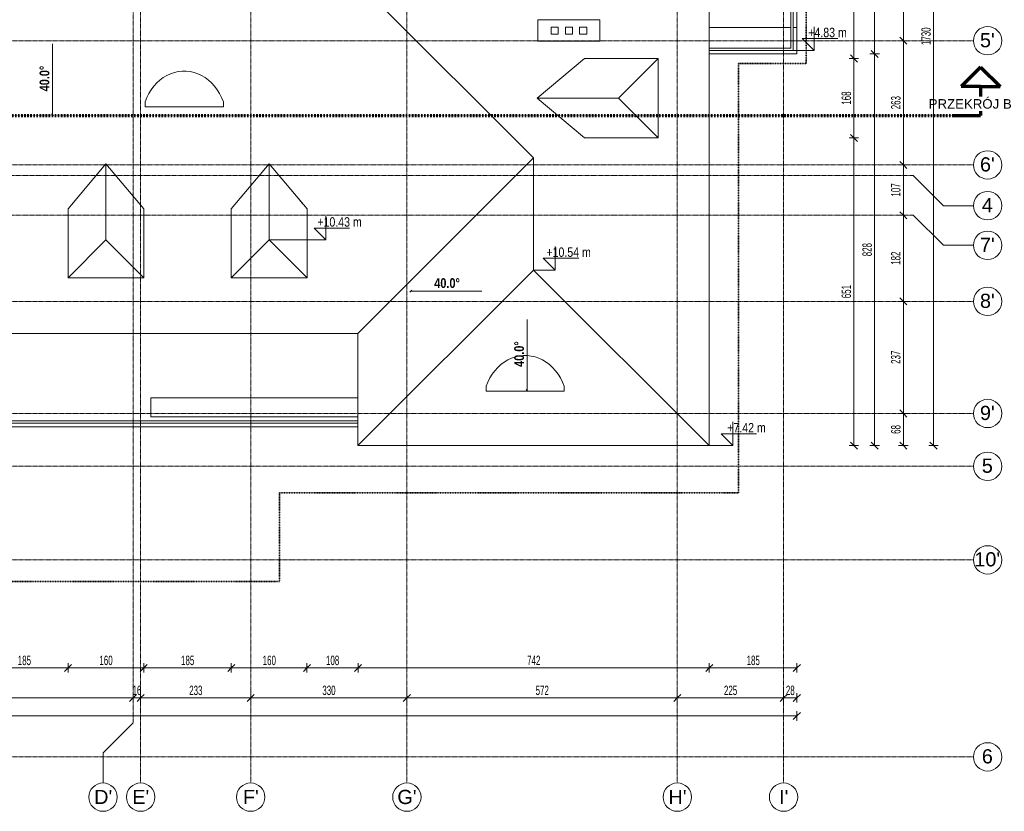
# Model space of a CAD drawing. Header units: millimetres. Extents: x 5238 to 79025, y -25411 to 16655.
# Tile 5 of 8: x 58219 to 79025, y -21975 to -5239. Entities that reach past the tile are written whole.
import ezdxf

# ---------------------------------------------------------------- set-up
doc = ezdxf.new("R2010")
doc.units = ezdxf.units.MM
for name, pattern in [('__FK_przerywana', [3.2004, 1.6002, -1.6002]), ('Kreska', [6.35, 3.175, -3.175]), ('Linia siatki', [22.225, 12.7, -3.175, 3.175, -3.175])]:
    doc.linetypes.add(name, pattern=pattern)
for name, color, linetype, lineweight in [('A-ANNO-DIMS', 7, 'Continuous', 5), ('A-ANNO-DIMS-100', 7, 'Continuous', 5), ('A-DETL-MBND', 7, 'Continuous', 5), ('G-ANNO-DIMS', 7, 'Continuous', 5), ('G-ANNO-SYMB', 7, 'Continuous', 5), ('S-GRID', 7, 'Continuous', 5), ('S-GRID-IDEN', 7, 'Continuous', 5)]:
    doc.layers.add(name, color=color, linetype=linetype, lineweight=lineweight)
for name, color, linetype, lineweight, true_color in [('A-DETL', 7, 'Continuous', 5, 0x00a600), ('A-ROOF', 7, 'Continuous', 18, 0x7f7f7f), ('A-WALL', 7, 'Continuous', 18, 0x7f7f7f)]:
    doc.layers.add(name, color=color, linetype=linetype, lineweight=lineweight, true_color=true_color)
doc.styles.add('Arial_1', font='arial.ttf', dxfattribs={"height": 200})
doc.styles.add('Arial_2', font='arial.ttf', dxfattribs={"height": 300})
doc.styles.add('Arial_3', font='arial.ttf', dxfattribs={"width": 0.8, "height": 200})
doc.styles.add('Arial_5', font='arial.ttf', dxfattribs={"width": 0.6, "height": 200})
doc.styles.add('Arial_B', font='arialbd.ttf', dxfattribs={"width": 0.8, "height": 206.349206})
doc.dimstyles.new('standard_wielkość_otworów', dxfattribs={"dimscale": 304.8, "dimtxt": 204.05188, "dimasz": 0.492126, "dimexe": 0.328084, "dimexo": 0.0625, "dimgap": 0, "dimtad": 1, "dimdec": 0, "dimlfac": 0.1, "dimzin": 0, "dimdsep": 46, "dimtxsty": 'Arial_5', "dimblk1": 'OBLIQUE', "dimblk2": 'OBLIQUE', "dimsah": 1, "dimcen": 0.09, "dimazin": 0, "dimtfac": 1, "dimtdec": 4, "dimtix": 1, "dimtmove": 0, "dimatfit": 3, "dimfxl": 0.328084, "dimfxlon": 1, "dimtvp": 1, "dimtolj": 1, "dimtzin": 0, "dimarcsym": 2})

# ---------------------------------------------------------------- blocks, each defined once
blk = doc.blocks.new('Typ poręczy górnej - Górna poręcz_wewnętrzny_-1533136-RZUT DACHU')
at = {"layer": 'A-DETL-MBND'}
for p, q in [((-4293, 2581), (-2518, 2581)), ((-2568, 2531), (-4293, 2531)), ((-2568, -5839), (-2568, 2531)), ((-2518, 2581), (-2518, -5889)), ((-4293, -5839), (-2568, -5839)), ((-2518, -5889), (-4293, -5889))]:
    blk.add_line(p, q, dxfattribs=at)
blk = doc.blocks.new('Typ poręczy górnej - Górna poręcz_wewnętrzny_-1533184-RZUT DACHU')
at = {"layer": 'A-DETL-MBND'}
for p, q in [((-29043, -13719), (-11716, -13719)), ((-11716, -13769), (-29043, -13769))]:
    blk.add_line(p, q, dxfattribs=at)
blk = doc.blocks.new('Przekrój - znacznik przekroju strzałka-348499-RZUT DACHU')
at = {"layer": 'G-ANNO-SYMB', "lineweight": 70}
for p, q in [((-6, 10.22), (-10.11, 6.11)), ((-6, 10.22), (-1.89, 6.11)), ((-6, 6.11), (-10.11, 6.11)), ((-6, 6.11), (-6, 0)), ((-6, 6.11), (-1.89, 6.11)), ((0, 0), (-6, 0))]:
    blk.add_line(p, q, dxfattribs=at)
blk = doc.blocks.new('Siatka - SOsi_Sybol osi-348494-RZUT DACHU')
at = {"layer": 'S-GRID-IDEN', "color": 142, "true_color": 0x0080c0}
blk.add_circle((0, 0), 3, dxfattribs=at)
blk = doc.blocks.new('Rzędne punktów - Znacznik rzędnej-348474-RZUT DACHU')
at = {"layer": 'G-ANNO-DIMS'}
for p, q in [((0, 0), (0, 5)), ((-2.5, 2.5), (0, 0)), ((-2.5, 2.5), (5, 2.5))]:
    blk.add_line(p, q, dxfattribs=at)
blk = doc.blocks.new('DIMBLOCK34-RZUT DACHU')
at = {"layer": 'A-ANNO-DIMS-100', "color": 250, "true_color": 0x303030, "transparency": 16777216}
for p, q in [((52675, -19578), (52675, -19478)), ((52675, -19578), (52750, -19503)), ((60615, -19578), (60615, -19478)), ((60615, -19578), (60690, -19503)), ((52675, -19578), (52600, -19653)), ((52675, -19578), (60615, -19578)), ((52675, -19578), (52675, -19678)), ((60615, -19578), (60540, -19653)), ((60615, -19578), (60615, -19678))]:
    blk.add_line(p, q, dxfattribs=at)
at = {"layer": 'A-ANNO-DIMS-100', "color": 0, "transparency": 16777216, "insert": (56509, -19318), "char_height": 200, "width": 327.74, "attachment_point": 1, "line_spacing_factor": 0.941778, "style": 'Arial_5'}
blk.add_mtext('794', dxfattribs=at)
blk = doc.blocks.new('_Oblique')
at = {"color": 0, "linetype": 'ByBlock', "lineweight": -2}
blk.add_line((-0.5, -0.5), (0.5, 0.5), dxfattribs=at)
blk = doc.blocks.new('DIMBLOCK35-RZUT DACHU')
at = {"layer": 'A-ANNO-DIMS-100', "color": 250, "true_color": 0x303030, "transparency": 16777216}
for p, q in [((60615, -19578), (60615, -19478)), ((60615, -19578), (60690, -19503)), ((60775, -19578), (60775, -19478)), ((60775, -19578), (60850, -19503)), ((60615, -19578), (60540, -19653)), ((60615, -19578), (60775, -19578)), ((60615, -19578), (60615, -19678)), ((60775, -19578), (60700, -19653)), ((60775, -19578), (60775, -19678))]:
    blk.add_line(p, q, dxfattribs=at)
at = {"layer": 'A-ANNO-DIMS-100', "color": 0, "transparency": 16777216, "insert": (60604, -19318), "char_height": 200, "width": 218.49, "attachment_point": 1, "line_spacing_factor": 0.941778, "style": 'Arial_5'}
blk.add_mtext('16', dxfattribs=at)
blk = doc.blocks.new('DIMBLOCK36-RZUT DACHU')
at = {"layer": 'A-ANNO-DIMS-100', "color": 250, "true_color": 0x303030, "transparency": 16777216}
for p, q in [((60775, -19578), (60775, -19478)), ((60775, -19578), (60850, -19503)), ((63100, -19578), (63100, -19478)), ((63100, -19578), (63175, -19503)), ((60775, -19578), (60700, -19653)), ((60775, -19578), (63100, -19578)), ((60775, -19578), (60775, -19678)), ((63100, -19578), (63025, -19653)), ((63100, -19578), (63100, -19678))]:
    blk.add_line(p, q, dxfattribs=at)
at = {"layer": 'A-ANNO-DIMS-100', "color": 0, "transparency": 16777216, "insert": (61801, -19318), "char_height": 200, "width": 327.74, "attachment_point": 1, "line_spacing_factor": 0.941778, "style": 'Arial_5'}
blk.add_mtext('233', dxfattribs=at)
blk = doc.blocks.new('DIMBLOCK37-RZUT DACHU')
at = {"layer": 'A-ANNO-DIMS-100', "color": 250, "true_color": 0x303030, "transparency": 16777216}
for p, q in [((63100, -19578), (63100, -19478)), ((63100, -19578), (63175, -19503)), ((66400, -19578), (66400, -19478)), ((66400, -19578), (66475, -19503)), ((63100, -19578), (63025, -19653)), ((63100, -19578), (66400, -19578)), ((63100, -19578), (63100, -19678)), ((66400, -19578), (66325, -19653)), ((66400, -19578), (66400, -19678))]:
    blk.add_line(p, q, dxfattribs=at)
at = {"layer": 'A-ANNO-DIMS-100', "color": 0, "transparency": 16777216, "insert": (64614, -19318), "char_height": 200, "width": 327.74, "attachment_point": 1, "line_spacing_factor": 0.941778, "style": 'Arial_5'}
blk.add_mtext('330', dxfattribs=at)
blk = doc.blocks.new('DIMBLOCK38-RZUT DACHU')
at = {"layer": 'A-ANNO-DIMS-100', "color": 250, "true_color": 0x303030, "transparency": 16777216}
for p, q in [((66400, -19578), (66400, -19478)), ((66400, -19578), (66475, -19503)), ((72115, -19578), (72115, -19478)), ((72115, -19578), (72190, -19503)), ((66400, -19578), (66325, -19653)), ((66400, -19578), (72115, -19578)), ((66400, -19578), (66400, -19678)), ((72115, -19578), (72040, -19653)), ((72115, -19578), (72115, -19678))]:
    blk.add_line(p, q, dxfattribs=at)
at = {"layer": 'A-ANNO-DIMS-100', "color": 0, "transparency": 16777216, "insert": (69121, -19318), "char_height": 200, "width": 327.74, "attachment_point": 1, "line_spacing_factor": 0.941778, "style": 'Arial_5'}
blk.add_mtext('572', dxfattribs=at)
blk = doc.blocks.new('DIMBLOCK39-RZUT DACHU')
at = {"layer": 'A-ANNO-DIMS-100', "color": 250, "true_color": 0x303030, "transparency": 16777216}
for p, q in [((72115, -19578), (72115, -19478)), ((72115, -19578), (72190, -19503)), ((74360, -19578), (74360, -19478)), ((74360, -19578), (74435, -19503)), ((72115, -19578), (72040, -19653)), ((72115, -19578), (74360, -19578)), ((72115, -19578), (72115, -19678)), ((74360, -19578), (74285, -19653)), ((74360, -19578), (74360, -19678))]:
    blk.add_line(p, q, dxfattribs=at)
at = {"layer": 'A-ANNO-DIMS-100', "color": 0, "transparency": 16777216, "insert": (73101, -19318), "char_height": 200, "width": 327.74, "attachment_point": 1, "line_spacing_factor": 0.941778, "style": 'Arial_5'}
blk.add_mtext('225', dxfattribs=at)
blk = doc.blocks.new('DIMBLOCK40-RZUT DACHU')
at = {"layer": 'A-ANNO-DIMS-100', "color": 250, "true_color": 0x303030, "transparency": 16777216}
for p, q in [((74360, -19578), (74360, -19478)), ((74360, -19578), (74435, -19503)), ((74640, -19578), (74640, -19478)), ((74640, -19578), (74715, -19503)), ((74360, -19578), (74285, -19653)), ((74360, -19578), (74640, -19578)), ((74360, -19578), (74360, -19678)), ((74640, -19578), (74565, -19653)), ((74640, -19578), (74640, -19678))]:
    blk.add_line(p, q, dxfattribs=at)
at = {"layer": 'A-ANNO-DIMS-100', "color": 0, "transparency": 16777216, "insert": (74409, -19318), "char_height": 200, "width": 218.49, "attachment_point": 1, "line_spacing_factor": 0.941778, "style": 'Arial_5'}
blk.add_mtext('28', dxfattribs=at)
blk = doc.blocks.new('DIMBLOCK41-RZUT DACHU')
at = {"layer": 'A-ANNO-DIMS-100', "color": 250, "true_color": 0x303030, "transparency": 16777216}
for p, q in [((40590, -19959), (40515, -20034)), ((40590, -19959), (40590, -19859)), ((40590, -19959), (40665, -19884)), ((40590, -19959), (74640, -19959)), ((40590, -19959), (40590, -20059)), ((74640, -19959), (74565, -20034)), ((74640, -19959), (74640, -19859)), ((74640, -19959), (74715, -19884)), ((74640, -19959), (74640, -20059))]:
    blk.add_line(p, q, dxfattribs=at)
at = {"layer": 'A-ANNO-DIMS-100', "color": 0, "transparency": 16777216, "insert": (57433, -19699), "char_height": 200, "width": 436.98, "attachment_point": 1, "line_spacing_factor": 0.941778, "style": 'Arial_5'}
blk.add_mtext('3405', dxfattribs=at)
blk = doc.blocks.new('DIMBLOCK42-RZUT DACHU')
at = {"layer": 'A-ANNO-DIMS-100', "color": 250, "true_color": 0x303030, "transparency": 16777216}
for p, q in [((76285, -5964), (76185, -5964)), ((76285, -5964), (76210, -5889)), ((76285, -14244), (76285, -5964)), ((76285, -5964), (76360, -6039)), ((76285, -5964), (76385, -5964)), ((76285, -14244), (76185, -14244)), ((76285, -14244), (76210, -14169)), ((76285, -14244), (76360, -14319)), ((76285, -14244), (76385, -14244))]:
    blk.add_line(p, q, dxfattribs=at)
at = {"layer": 'A-ANNO-DIMS-100', "color": 0, "transparency": 16777216, "insert": (76025, -10241), "char_height": 200, "width": 327.74, "attachment_point": 1, "rotation": 90, "line_spacing_factor": 0.941778, "style": 'Arial_5'}
blk.add_mtext('828', dxfattribs=at)
blk = doc.blocks.new('DIMBLOCK43-RZUT DACHU')
at = {"layer": 'A-ANNO-DIMS-100', "color": 250, "true_color": 0x303030, "transparency": 16777216}
for p, q in [((76285, 2656), (76210, 2731)), ((76285, 2656), (76185, 2656)), ((76285, -5964), (76285, 2656)), ((76285, 2656), (76360, 2581)), ((76285, 2656), (76385, 2656)), ((76285, -5964), (76185, -5964)), ((76285, -5964), (76210, -5889)), ((76285, -5964), (76360, -6039)), ((76285, -5964), (76385, -5964))]:
    blk.add_line(p, q, dxfattribs=at)
at = {"layer": 'A-ANNO-DIMS-100', "color": 0, "transparency": 16777216, "insert": (76025, -1791), "char_height": 200, "width": 327.74, "attachment_point": 1, "rotation": 90, "line_spacing_factor": 0.941778, "style": 'Arial_5'}
blk.add_mtext('862', dxfattribs=at)
blk = doc.blocks.new('DIMBLOCK47-RZUT DACHU')
at = {"layer": 'A-ANNO-DIMS-100', "color": 250, "true_color": 0x303030, "transparency": 16777216}
for p, q in [((77529, 3056), (77454, 3131)), ((77529, 3056), (77429, 3056)), ((77529, 3056), (77529, -14244)), ((77529, 3056), (77604, 2981)), ((77529, 3056), (77629, 3056)), ((77529, -14244), (77429, -14244)), ((77529, -14244), (77454, -14169)), ((77529, -14244), (77604, -14319)), ((77529, -14244), (77629, -14244))]:
    blk.add_line(p, q, dxfattribs=at)
at = {"layer": 'A-ANNO-DIMS-100', "color": 0, "transparency": 16777216, "insert": (77270, -5776), "char_height": 200, "width": 436.98, "attachment_point": 1, "rotation": 90, "line_spacing_factor": 0.941778, "style": 'Arial_5'}
blk.add_mtext('1730', dxfattribs=at)
blk = doc.blocks.new('DIMBLOCK48-RZUT DACHU')
at = {"layer": 'A-ANNO-DIMS-100', "color": 250, "true_color": 0x303030, "transparency": 16777216}
for p, q in [((76891, -13564), (76816, -13489)), ((76891, -13564), (76791, -13564)), ((76891, -14244), (76891, -13564)), ((76891, -13564), (76966, -13639)), ((76891, -13564), (76991, -13564)), ((76891, -14244), (76791, -14244)), ((76891, -14244), (76816, -14169)), ((76891, -14244), (76966, -14319)), ((76891, -14244), (76991, -14244))]:
    blk.add_line(p, q, dxfattribs=at)
at = {"layer": 'A-ANNO-DIMS-100', "color": 0, "transparency": 16777216, "insert": (76631, -13995), "char_height": 200, "width": 218.49, "attachment_point": 1, "rotation": 90, "line_spacing_factor": 0.941778, "style": 'Arial_5'}
blk.add_mtext('68', dxfattribs=at)
blk = doc.blocks.new('DIMBLOCK49-RZUT DACHU')
at = {"layer": 'A-ANNO-DIMS-100', "color": 250, "true_color": 0x303030, "transparency": 16777216}
for p, q in [((76891, -11194), (76791, -11194)), ((76891, -11194), (76816, -11119)), ((76891, -13564), (76891, -11194)), ((76891, -11194), (76966, -11269)), ((76891, -11194), (76991, -11194)), ((76891, -13564), (76816, -13489)), ((76891, -13564), (76791, -13564)), ((76891, -13564), (76966, -13639)), ((76891, -13564), (76991, -13564))]:
    blk.add_line(p, q, dxfattribs=at)
at = {"layer": 'A-ANNO-DIMS-100', "color": 0, "transparency": 16777216, "insert": (76631, -12516), "char_height": 200, "width": 327.74, "attachment_point": 1, "rotation": 90, "line_spacing_factor": 0.941778, "style": 'Arial_5'}
blk.add_mtext('237', dxfattribs=at)
blk = doc.blocks.new('DIMBLOCK50-RZUT DACHU')
at = {"layer": 'A-ANNO-DIMS-100', "color": 250, "true_color": 0x303030, "transparency": 16777216}
for p, q in [((76891, -9374), (76816, -9299)), ((76891, -9374), (76791, -9374)), ((76891, -11194), (76891, -9374)), ((76891, -9374), (76966, -9449)), ((76891, -9374), (76991, -9374)), ((76891, -11194), (76791, -11194)), ((76891, -11194), (76816, -11119)), ((76891, -11194), (76966, -11269)), ((76891, -11194), (76991, -11194))]:
    blk.add_line(p, q, dxfattribs=at)
at = {"layer": 'A-ANNO-DIMS-100', "color": 0, "transparency": 16777216, "insert": (76631, -10421), "char_height": 200, "width": 327.74, "attachment_point": 1, "rotation": 90, "line_spacing_factor": 0.941778, "style": 'Arial_5'}
blk.add_mtext('182', dxfattribs=at)
blk = doc.blocks.new('DIMBLOCK51-RZUT DACHU')
at = {"layer": 'A-ANNO-DIMS-100', "color": 250, "true_color": 0x303030, "transparency": 16777216}
for p, q in [((76891, -8309), (76791, -8309)), ((76891, -8309), (76816, -8234)), ((76891, -9374), (76891, -8309)), ((76891, -8309), (76966, -8384)), ((76891, -8309), (76991, -8309)), ((76891, -9374), (76816, -9299)), ((76891, -9374), (76791, -9374)), ((76891, -9374), (76966, -9449)), ((76891, -9374), (76991, -9374))]:
    blk.add_line(p, q, dxfattribs=at)
at = {"layer": 'A-ANNO-DIMS-100', "color": 0, "transparency": 16777216, "insert": (76631, -8978), "char_height": 200, "width": 327.74, "attachment_point": 1, "rotation": 90, "line_spacing_factor": 0.941778, "style": 'Arial_5'}
blk.add_mtext('107', dxfattribs=at)
blk = doc.blocks.new('DIMBLOCK52-RZUT DACHU')
at = {"layer": 'A-ANNO-DIMS-100', "color": 250, "true_color": 0x303030, "transparency": 16777216}
for p, q in [((76891, -5684), (76816, -5609)), ((76891, -5684), (76791, -5684)), ((76891, -8309), (76891, -5684)), ((76891, -5684), (76966, -5759)), ((76891, -5684), (76991, -5684)), ((76891, -8309), (76791, -8309)), ((76891, -8309), (76816, -8234)), ((76891, -8309), (76966, -8384)), ((76891, -8309), (76991, -8309))]:
    blk.add_line(p, q, dxfattribs=at)
at = {"layer": 'A-ANNO-DIMS-100', "color": 0, "transparency": 16777216, "insert": (76631, -7133), "char_height": 200, "width": 327.74, "attachment_point": 1, "rotation": 90, "line_spacing_factor": 0.941778, "style": 'Arial_5'}
blk.add_mtext('263', dxfattribs=at)
blk = doc.blocks.new('DIMBLOCK53-RZUT DACHU')
at = {"layer": 'A-ANNO-DIMS-100', "color": 250, "true_color": 0x303030, "transparency": 16777216}
for p, q in [((76891, -3569), (76816, -3494)), ((76891, -3569), (76791, -3569)), ((76891, -5684), (76891, -3569)), ((76891, -3569), (76966, -3644)), ((76891, -3569), (76991, -3569)), ((76891, -5684), (76816, -5609)), ((76891, -5684), (76791, -5684)), ((76891, -5684), (76966, -5759)), ((76891, -5684), (76991, -5684))]:
    blk.add_line(p, q, dxfattribs=at)
at = {"layer": 'A-ANNO-DIMS-100', "color": 0, "transparency": 16777216, "insert": (76631, -4763), "char_height": 200, "width": 327.74, "attachment_point": 1, "rotation": 90, "line_spacing_factor": 0.941778, "style": 'Arial_5'}
blk.add_mtext('212', dxfattribs=at)
blk = doc.blocks.new('DIMBLOCK102-RZUT DACHU')
at = {"layer": 'A-ANNO-DIMS-100', "color": 250, "true_color": 0x303030, "transparency": 16777216}
for p, q in [((75846, -3834), (75746, -3834)), ((75846, -3834), (75771, -3759)), ((75846, -3834), (75846, -6059)), ((75846, -3834), (75921, -3909)), ((75846, -3834), (75946, -3834)), ((75846, -6059), (75771, -5984)), ((75846, -6059), (75746, -6059)), ((75846, -6059), (75921, -6134)), ((75846, -6059), (75946, -6059))]:
    blk.add_line(p, q, dxfattribs=at)
at = {"layer": 'A-ANNO-DIMS-100', "color": 0, "transparency": 16777216, "insert": (75586, -5083), "char_height": 200, "width": 327.74, "attachment_point": 1, "rotation": 90, "line_spacing_factor": 0.941778, "style": 'Arial_5'}
blk.add_mtext('223', dxfattribs=at)
blk = doc.blocks.new('DIMBLOCK103-RZUT DACHU')
at = {"layer": 'A-ANNO-DIMS-100', "color": 250, "true_color": 0x303030, "transparency": 16777216}
for p, q in [((75846, -6059), (75771, -5984)), ((75846, -6059), (75746, -6059)), ((75846, -6059), (75846, -7739)), ((75846, -6059), (75921, -6134)), ((75846, -6059), (75946, -6059)), ((75846, -7739), (75771, -7664)), ((75846, -7739), (75746, -7739)), ((75846, -7739), (75921, -7814)), ((75846, -7739), (75946, -7739))]:
    blk.add_line(p, q, dxfattribs=at)
at = {"layer": 'A-ANNO-DIMS-100', "color": 0, "transparency": 16777216, "insert": (75586, -7036), "char_height": 200, "width": 327.74, "attachment_point": 1, "rotation": 90, "line_spacing_factor": 0.941778, "style": 'Arial_5'}
blk.add_mtext('168', dxfattribs=at)
blk = doc.blocks.new('DIMBLOCK104-RZUT DACHU')
at = {"layer": 'A-ANNO-DIMS-100', "color": 250, "true_color": 0x303030, "transparency": 16777216}
for p, q in [((75846, -7739), (75771, -7664)), ((75846, -7739), (75746, -7739)), ((75846, -7739), (75846, -14244)), ((75846, -7739), (75921, -7814)), ((75846, -7739), (75946, -7739)), ((75846, -14244), (75746, -14244)), ((75846, -14244), (75771, -14169)), ((75846, -14244), (75921, -14319)), ((75846, -14244), (75946, -14244))]:
    blk.add_line(p, q, dxfattribs=at)
at = {"layer": 'A-ANNO-DIMS-100', "color": 0, "transparency": 16777216, "insert": (75586, -11128), "char_height": 200, "width": 327.74, "attachment_point": 1, "rotation": 90, "line_spacing_factor": 0.941778, "style": 'Arial_5'}
blk.add_mtext('651', dxfattribs=at)
blk = doc.blocks.new('DIMBLOCK112-RZUT DACHU')
at = {"layer": 'A-ANNO-DIMS-100', "color": 250, "true_color": 0x303030, "transparency": 16777216}
for p, q in [((57390, -18944), (57390, -18844)), ((57390, -18944), (57465, -18869)), ((59240, -18944), (59240, -18844)), ((59240, -18944), (59315, -18869)), ((57390, -18944), (57315, -19019)), ((57390, -18944), (59240, -18944)), ((57390, -18944), (57390, -19044)), ((59240, -18944), (59165, -19019)), ((59240, -18944), (59240, -19044))]:
    blk.add_line(p, q, dxfattribs=at)
at = {"layer": 'A-ANNO-DIMS-100', "color": 0, "transparency": 16777216, "insert": (58179, -18684), "char_height": 200, "width": 327.74, "attachment_point": 1, "line_spacing_factor": 0.941778, "style": 'Arial_5'}
blk.add_mtext('185', dxfattribs=at)
blk = doc.blocks.new('DIMBLOCK113-RZUT DACHU')
at = {"layer": 'A-ANNO-DIMS-100', "color": 250, "true_color": 0x303030, "transparency": 16777216}
for p, q in [((59240, -18944), (59240, -18844)), ((59240, -18944), (59315, -18869)), ((60840, -18944), (60840, -18844)), ((60840, -18944), (60915, -18869)), ((59240, -18944), (59165, -19019)), ((59240, -18944), (60840, -18944)), ((59240, -18944), (59240, -19044)), ((60840, -18944), (60765, -19019)), ((60840, -18944), (60840, -19044))]:
    blk.add_line(p, q, dxfattribs=at)
at = {"layer": 'A-ANNO-DIMS-100', "color": 0, "transparency": 16777216, "insert": (59904, -18684), "char_height": 200, "width": 327.74, "attachment_point": 1, "line_spacing_factor": 0.941778, "style": 'Arial_5'}
blk.add_mtext('160', dxfattribs=at)
blk = doc.blocks.new('DIMBLOCK114-RZUT DACHU')
at = {"layer": 'A-ANNO-DIMS-100', "color": 250, "true_color": 0x303030, "transparency": 16777216}
for p, q in [((60840, -18944), (60840, -18844)), ((60840, -18944), (60915, -18869)), ((62690, -18944), (62690, -18844)), ((62690, -18944), (62765, -18869)), ((60840, -18944), (60765, -19019)), ((60840, -18944), (62690, -18944)), ((60840, -18944), (60840, -19044)), ((62690, -18944), (62615, -19019)), ((62690, -18944), (62690, -19044))]:
    blk.add_line(p, q, dxfattribs=at)
at = {"layer": 'A-ANNO-DIMS-100', "color": 0, "transparency": 16777216, "insert": (61629, -18684), "char_height": 200, "width": 327.74, "attachment_point": 1, "line_spacing_factor": 0.941778, "style": 'Arial_5'}
blk.add_mtext('185', dxfattribs=at)
blk = doc.blocks.new('DIMBLOCK115-RZUT DACHU')
at = {"layer": 'A-ANNO-DIMS-100', "color": 250, "true_color": 0x303030, "transparency": 16777216}
for p, q in [((62690, -18944), (62690, -18844)), ((62690, -18944), (62765, -18869)), ((64290, -18944), (64290, -18844)), ((64290, -18944), (64365, -18869)), ((62690, -18944), (62615, -19019)), ((62690, -18944), (64290, -18944)), ((62690, -18944), (62690, -19044)), ((64290, -18944), (64215, -19019)), ((64290, -18944), (64290, -19044))]:
    blk.add_line(p, q, dxfattribs=at)
at = {"layer": 'A-ANNO-DIMS-100', "color": 0, "transparency": 16777216, "insert": (63354, -18684), "char_height": 200, "width": 327.74, "attachment_point": 1, "line_spacing_factor": 0.941778, "style": 'Arial_5'}
blk.add_mtext('160', dxfattribs=at)
blk = doc.blocks.new('DIMBLOCK116-RZUT DACHU')
at = {"layer": 'A-ANNO-DIMS-100', "color": 250, "true_color": 0x303030, "transparency": 16777216}
for p, q in [((64290, -18944), (64290, -18844)), ((64290, -18944), (64365, -18869)), ((65368, -18944), (65368, -18844)), ((65368, -18944), (65443, -18869)), ((64290, -18944), (64215, -19019)), ((64290, -18944), (65368, -18944)), ((64290, -18944), (64290, -19044)), ((65368, -18944), (65293, -19019)), ((65368, -18944), (65368, -19044))]:
    blk.add_line(p, q, dxfattribs=at)
at = {"layer": 'A-ANNO-DIMS-100', "color": 0, "transparency": 16777216, "insert": (64692, -18684), "char_height": 200, "width": 327.74, "attachment_point": 1, "line_spacing_factor": 0.941778, "style": 'Arial_5'}
blk.add_mtext('108', dxfattribs=at)
blk = doc.blocks.new('DIMBLOCK117-RZUT DACHU')
at = {"layer": 'A-ANNO-DIMS-100', "color": 250, "true_color": 0x303030, "transparency": 16777216}
for p, q in [((65368, -18944), (65368, -18844)), ((65368, -18944), (65443, -18869)), ((72790, -18944), (72790, -18844)), ((72790, -18944), (72865, -18869)), ((65368, -18944), (65293, -19019)), ((65368, -18944), (72790, -18944)), ((65368, -18944), (65368, -19044)), ((72790, -18944), (72715, -19019)), ((72790, -18944), (72790, -19044))]:
    blk.add_line(p, q, dxfattribs=at)
at = {"layer": 'A-ANNO-DIMS-100', "color": 0, "transparency": 16777216, "insert": (68942, -18684), "char_height": 200, "width": 327.74, "attachment_point": 1, "line_spacing_factor": 0.941778, "style": 'Arial_5'}
blk.add_mtext('742', dxfattribs=at)
blk = doc.blocks.new('DIMBLOCK118-RZUT DACHU')
at = {"layer": 'A-ANNO-DIMS-100', "color": 250, "true_color": 0x303030, "transparency": 16777216}
for p, q in [((72790, -18944), (72790, -18844)), ((72790, -18944), (72865, -18869)), ((74640, -18944), (74640, -18844)), ((74640, -18944), (74715, -18869)), ((72790, -18944), (72715, -19019)), ((72790, -18944), (74640, -18944)), ((72790, -18944), (72790, -19044)), ((74640, -18944), (74565, -19019)), ((74640, -18944), (74640, -19044))]:
    blk.add_line(p, q, dxfattribs=at)
at = {"layer": 'A-ANNO-DIMS-100', "color": 0, "transparency": 16777216, "insert": (73579, -18684), "char_height": 200, "width": 327.74, "attachment_point": 1, "line_spacing_factor": 0.941778, "style": 'Arial_5'}
blk.add_mtext('185', dxfattribs=at)

msp = doc.modelspace()

# ---------------------------------------------------------------- linework, layer by layer
at = {"layer": 'A-DETL', "color": 6, "linetype": '__FK_przerywana', "lineweight": 35, "true_color": 0xff00ff}
for p, q in [((74840.3, 3887.6), (74840.3, -6164.4)), ((74840.3, -6164.4), (73410.3, -6164.4)), ((73410.3, -6164.4), (73410.3, -15244.4)), ((73410.3, -15244.4), (63709.9, -15244.4)), ((63709.9, -15244.4), (63709.9, -17114.4)), ((63709.9, -17114.4), (49790.7, -17114.4))]:
    msp.add_line(p, q, dxfattribs=at)
at = {"layer": 'A-DETL-MBND'}
for p, q in [((74640.3, -5964.4), (74640.3, 2655.6)), ((74640.3, 2655.6), (74640.3, -5964.4)), ((72790.3, -5404.4), (74515.3, -5404.4)), ((74565.3, -5404.4), (74640.3, -5404.4)), ((74640.3, -5964.4), (72790.3, -5964.4)), ((74640.3, -5964.4), (72790.3, -5964.4)), ((60990.3, -13234.4), (65367.7, -13234.4)), ((60990.3, -13634.4), (60990.3, -13234.4)), ((65367.7, -13634.4), (60990.3, -13634.4)), ((48040.3, -13844.4), (65367.7, -13844.4)), ((65367.7, -13844.4), (48040.3, -13844.4))]:
    msp.add_line(p, q, dxfattribs=at)
at = {"layer": 'A-ROOF'}
for p, q in [((72790.3, -14244.4), (72790.3, 3055.6)), ((69079, -8163.1), (65325.3, -4409.4)), ((69079, -8163.1), (65367.7, -11874.4)), ((69079, -10533.1), (69079, -8163.1)), ((69079, -10533.1), (65367.7, -14244.4)), ((72790.3, -14244.4), (69079, -10533.1)), ((48040.3, -11874.4), (65367.7, -11874.4)), ((65367.7, -11874.4), (65367.7, -14244.4)), ((65367.7, -14244.4), (72790.3, -14244.4))]:
    msp.add_line(p, q, dxfattribs=at)
at = {"layer": 'A-ROOF', "color": 7, "lineweight": 5}
for p, q in [((70156.2, -6059.4), (69155.1, -6899.4)), ((71710.3, -6059.4), (70156.2, -6059.4)), ((70870.3, -6899.4), (71710.3, -6059.4)), ((71710.3, -7739.4), (71710.3, -6059.4)), ((60868.5, -6975.2), (60868.5, -7080.2)), ((62522.6, -7080.2), (62522.6, -6975.2)), ((69155.1, -6899.4), (70870.3, -6899.4)), ((69155.1, -6899.4), (70156.2, -7739.4)), ((70870.3, -6899.4), (71710.3, -7739.4)), ((60868.5, -7080.2), (62522.6, -7080.2)), ((70156.2, -7739.4), (71710.3, -7739.4)), ((60040.3, -8286.8), (59240.3, -9240.2)), ((60040.3, -9894.4), (60040.3, -8286.8)), ((60840.3, -9240.2), (60040.3, -8286.8)), ((63490.3, -8286.8), (62690.3, -9240.2)), ((63490.3, -9894.4), (63490.3, -8286.8)), ((64290.3, -9240.2), (63490.3, -8286.8)), ((59240.3, -9240.2), (59240.3, -10694.4)), ((60840.3, -10694.4), (60840.3, -9240.2)), ((62690.3, -9240.2), (62690.3, -10694.4)), ((64290.3, -10694.4), (64290.3, -9240.2)), ((59240.3, -10694.4), (60040.3, -9894.4)), ((60040.3, -9894.4), (60840.3, -10694.4)), ((62690.3, -10694.4), (63490.3, -9894.4)), ((63490.3, -9894.4), (64290.3, -10694.4)), ((59240.3, -10694.4), (60840.3, -10694.4)), ((62690.3, -10694.4), (64290.3, -10694.4)), ((68073.3, -12989.5), (68073.3, -13091.4)), ((68073.3, -13091.4), (69727.4, -13091.4)), ((69727.4, -13091.4), (69727.4, -12989.5))]:
    msp.add_line(p, q, dxfattribs=at)
at = {"layer": 'A-ROOF', "color": 7, "lineweight": 5, "flags": 128}
for points in [[(62522.6, -6975.2), (62485.9, -6885.2), (62442.4, -6799.8), (62392.4, -6719.5), (62336.4, -6645.2), (62274.8, -6577.3), (62208.1, -6516.6), (62137, -6463.6), (62062.1, -6418.7), (61984, -6382.2), (61903.4, -6354.6), (61821, -6336.1), (61737.5, -6326.8), (61653.6, -6326.8), (61570.1, -6336.1), (61487.6, -6354.6), (61407, -6382.2), (61328.9, -6418.7), (61254, -6463.6), (61182.9, -6516.6), (61116.3, -6577.3), (61054.7, -6645.2), (60998.6, -6719.5), (60948.6, -6799.8), (60905.1, -6885.2), (60868.5, -6975.2)], [(69727.4, -12989.5), (69690.7, -12899.6), (69647.2, -12814.1), (69597.2, -12733.9), (69541.2, -12659.5), (69479.6, -12591.7), (69412.9, -12531), (69341.9, -12477.9), (69266.9, -12433), (69188.8, -12396.6), (69108.2, -12369), (69025.8, -12350.5), (68942.3, -12341.2), (68858.4, -12341.2), (68774.9, -12350.5), (68692.5, -12369), (68611.8, -12396.6), (68533.7, -12433), (68458.8, -12477.9), (68387.7, -12531), (68321.1, -12591.7), (68259.5, -12659.5), (68203.4, -12733.9), (68153.4, -12814.1), (68109.9, -12899.6), (68073.3, -12989.5)]]:
    msp.add_lwpolyline(points, dxfattribs=at)
at = {"layer": 'A-WALL'}
for p, q in [((69170.3, -5694.4), (69170.3, -5244.4)), ((70480.3, -5244.4), (69170.3, -5244.4)), ((69450.3, -5394.4), (69450.3, -5544.4)), ((69600.3, -5394.4), (69450.3, -5394.4)), ((69600.3, -5544.4), (69600.3, -5394.4)), ((69900.3, -5394.4), (69750.3, -5394.4)), ((69750.3, -5394.4), (69750.3, -5544.4)), ((69900.3, -5544.4), (69900.3, -5394.4)), ((70200.3, -5394.4), (70050.3, -5394.4)), ((70050.3, -5394.4), (70050.3, -5544.4)), ((70200.3, -5544.4), (70200.3, -5394.4)), ((70480.3, -5244.4), (70480.3, -5694.4)), ((69450.3, -5544.4), (69600.3, -5544.4)), ((69750.3, -5544.4), (69900.3, -5544.4)), ((70050.3, -5544.4), (70200.3, -5544.4)), ((69170.3, -5694.4), (70480.3, -5694.4)), ((64100.3, -9013.8), (64190.3, -9121.1))]:
    msp.add_line(p, q, dxfattribs=at)
at = {"layer": 'G-ANNO-DIMS'}
for p, q in [((58913.4, -5750.7), (58913.4, -7250.7)), ((58913.4, -7250.7), (58893.5, -7230.8)), ((58913.4, -7250.7), (58933.2, -7270.5)), ((66482.6, -10978.8), (66462.7, -10998.6)), ((66482.6, -10978.8), (66502.4, -10959)), ((67982.6, -10978.8), (66482.6, -10978.8)), ((68942.9, -11576.3), (68942.9, -13076.3)), ((68942.9, -13076.3), (68923, -13056.5)), ((68942.9, -13076.3), (68962.7, -13096.1))]:
    msp.add_line(p, q, dxfattribs=at)
at = {"layer": 'G-ANNO-DIMS', "color": 1, "true_color": 0xff0000}
for p, q in [((74565.3, -5889.4), (75003.4, -5889.4)), ((63490.3, -9894.4), (64691, -9894.4)), ((69079, -10533.1), (69531.6, -10533.1)), ((72790.3, -14244.4), (73291.2, -14244.4))]:
    msp.add_line(p, q, dxfattribs=at)
at = {"layer": 'G-ANNO-SYMB', "linetype": 'Kreska', "lineweight": 70}
msp.add_line((21861.6, -7263.1), (77922.6, -7263.1), dxfattribs=at)
at = {"layer": 'S-GRID', "linetype": 'Linia siatki'}
for p, q in [((60775.3, 10521.6), (60775.3, -21375.5)), ((63100.3, 10521.6), (63100.3, -21375.5)), ((66400.3, 10521.6), (66400.3, -21375.5)), ((72115.3, 10521.6), (72115.3, -21375.5)), ((74360.3, 10521.6), (74360.3, -21375.5)), ((60615.3, 9251.6), (60615.3, -20105.5)), ((21217, -5684.4), (78371.5, -5684.4)), ((21217, -8309.4), (78371.5, -8309.4)), ((22487, -8536.4), (77101.5, -8536.4)), ((22487, -9374.4), (77101.5, -9374.4)), ((21217, -11194.4), (78371.5, -11194.4)), ((21217, -13564.4), (78371.5, -13564.4)), ((21217, -14680.4), (78371.5, -14680.4)), ((21217, -16659.4), (78371.5, -16659.4)), ((21217, -20824.4), (78371.5, -20824.4))]:
    msp.add_line(p, q, dxfattribs=at)
at = {"layer": 'S-GRID'}
for p, q in [((77101.5, -8536.4), (77736.5, -9171.4)), ((77736.5, -9171.4), (78371.5, -9171.4)), ((77101.5, -9374.4), (77736.5, -10009.4)), ((77736.5, -10009.4), (78371.5, -10009.4)), ((60615.3, -20105.5), (59980.3, -20740.5)), ((59980.3, -20740.5), (59980.3, -21375.5))]:
    msp.add_line(p, q, dxfattribs=at)

# ---------------------------------------------------------------- block references
at = {"layer": 'A-DETL-MBND'}
for name in ['Typ poręczy górnej - Górna poręcz_wewnętrzny_-1533136-RZUT DACHU', 'Typ poręczy górnej - Górna poręcz_wewnętrzny_-1533184-RZUT DACHU']:
    msp.add_blockref(name, (77083.7, 0), dxfattribs=at)
at = {"layer": 'G-ANNO-DIMS', "xscale": 99.99999999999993, "yscale": 99.99999999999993, "zscale": 99.99999999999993}
for p in [(75003.4, -5889.4), (64691, -9894.4), (69531.6, -10533.1), (73291.2, -14244.4)]:
    msp.add_blockref('Rzędne punktów - Znacznik rzędnej-348474-RZUT DACHU', p, dxfattribs=at)
at = {"layer": 'G-ANNO-SYMB', "lineweight": 70, "extrusion": (0, 0, -1), "xscale": 99.99999999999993, "yscale": 99.99999999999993, "zscale": 99.99999999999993}
msp.add_blockref('Przekrój - znacznik przekroju strzałka-348499-RZUT DACHU', (-77922.6, -7263.1), dxfattribs=at)
at = {"layer": 'S-GRID-IDEN', "color": 142, "true_color": 0x0080c0, "xscale": 99.99999999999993, "yscale": 99.99999999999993, "zscale": 99.99999999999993}
for p, rotation in [((78671.5, -5684.4), 269.9999999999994), ((78671.5, -8309.4), 269.9999999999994), ((78671.5, -9171.4), 269.9999999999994), ((78671.5, -10009.4), 269.9999999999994), ((78671.5, -11194.4), 269.9999999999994), ((78671.5, -13564.4), 269.9999999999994), ((78671.5, -14680.4), 269.9999999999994), ((78671.5, -16659.4), 269.9999999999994), ((78671.5, -20824.4), 269.9999999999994), ((59980.3, -21675.5), 180), ((60775.3, -21675.5), 180), ((63100.3, -21675.5), 180), ((66400.3, -21675.5), 180), ((72115.3, -21675.5), 180), ((74360.3, -21675.5), 180)]:
    msp.add_blockref('Siatka - SOsi_Sybol osi-348494-RZUT DACHU', p, dxfattribs=dict(at, rotation=rotation))

# ---------------------------------------------------------------- texts
at = {"layer": 'G-ANNO-DIMS', "color": 1, "true_color": 0xff0000, "char_height": 200, "attachment_point": 1, "line_spacing_factor": 0.941778, "style": 'Arial_3'}
for s, insert, width in [('+4.83 m', (74882.5, -5410.3), 962.269), ('+10.43 m', (64508.8, -9415.3), 1109.18), ('+10.54 m', (69349.5, -10054), 1109.18), ('+7.42 m', (73170.3, -13765.3), 962.269)]:
    msp.add_mtext(s, dxfattribs=dict(at, insert=insert, width=width))
at = {"layer": 'G-ANNO-DIMS', "char_height": 206.35, "width": 607.233, "attachment_point": 1, "rotation": 90, "line_spacing_factor": 0.941778, "style": 'Arial_B'}
for insert in [(58639, -6753.7), (68668.5, -12579.3)]:
    msp.add_mtext('40.0°', dxfattribs=dict(at, insert=insert))
at = {"layer": 'G-ANNO-DIMS', "insert": (66979.6, -10704.4), "char_height": 206.35, "width": 607.233, "attachment_point": 1, "line_spacing_factor": 0.941778, "style": 'Arial_B'}
msp.add_mtext('40.0°', dxfattribs=at)
at = {"layer": 'S-GRID-IDEN', "color": 142, "true_color": 0x0080c0, "char_height": 300, "attachment_point": 1, "style": 'Arial_2'}
for s, insert, width in [("5'", (78509.9, -5522.5), 384.81), ("6'", (78509.9, -8147.5), 384.81), ('\\fArial|b0|i0|c238|p34|;4', (78549.4, -9009.5), 288.607), ("7'", (78509.9, -9847.5), 384.81), ("8'", (78509.9, -11032.5), 384.81), ("9'", (78509.9, -13402.5), 384.81), ('\\fArial|b0|i0|c238|p34|;5', (78549.4, -14518.5), 288.607), ("10'", (78390.9, -16497.5), 673.417), ('\\fArial|b0|i0|c238|p34|;6', (78549.4, -20662.5), 288.607), ("D'", (59792.9, -21521.6), 464.979), ("E'", (60597.4, -21521.6), 440.928), ("F'", (62935.9, -21521.6), 408.861), ("G'", (66199.4, -21521.6), 497.046), ("H'", (71927.9, -21521.6), 464.979), ("I'", (74265.4, -21521.6), 240.506)]:
    msp.add_mtext(s, dxfattribs=dict(at, insert=insert, width=width))

# ---------------------------------------------------------------- dimensions: what is measured, and where the dimension line sits
at = {"layer": 'A-ANNO-DIMS', "color": 250, "true_color": 0x303030}
for base, p1, p2, override, picture, middle in [((76284.7, 2655.6), (76184.7, -5964.4), (76184.7, 2655.6), {"dimpost": '<>', "dimfxl": 8620}, 'DIMBLOCK43-RZUT DACHU', (76182.6, -1654.4)), ((76890.7170292, -3569.407452), (76790.7170292, -5684.407452), (76790.7170292, -3569.407452), {"dimpost": '<>', "dimfxl": 2115}, 'DIMBLOCK53-RZUT DACHU', (76790.3077516, -4626.907452)), ((75845.5, -6059.4), (75745.5, -3834.2), (75745.5, -6059.4), {"dimpost": '<>', "dimfxl": 2225.219503}, 'DIMBLOCK102-RZUT DACHU', (75743.4, -4946.8)), ((76890.7170292, -5684.407452), (76790.7170292, -8309.407452), (76790.7170292, -5684.407452), {"dimpost": '<>', "dimfxl": 2625}, 'DIMBLOCK52-RZUT DACHU', (76788.5342182, -6996.907452)), ((75845.5, -7739.4), (75745.5, -6059.4), (75745.5, -7739.4), {"dimpost": '<>', "dimfxl": 1680}, 'DIMBLOCK103-RZUT DACHU', (75743.4, -6899.4)), ((76284.7, -5964.4), (76184.7, -14244.4), (76184.7, -5964.4), {"dimpost": '<>', "dimfxl": 8280}, 'DIMBLOCK42-RZUT DACHU', (76182.6, -10104.4)), ((75845.5331295, -14244.407452), (75745.5331295, -7739.407452), (75745.5331295, -14244.407452), {"dimpost": '<>', "dimfxl": 6505}, 'DIMBLOCK104-RZUT DACHU', (75743.4185314, -10991.907452)), ((76890.7170292, -8309.407452), (76790.7170292, -9374.407452), (76790.7170292, -8309.407452), {"dimpost": '<>', "dimfxl": 1065}, 'DIMBLOCK51-RZUT DACHU', (76788.602431, -8841.907452)), ((76890.7, -9374.4), (76790.7, -11194.4), (76790.7, -9374.4), {"dimpost": '<>', "dimfxl": 1820}, 'DIMBLOCK50-RZUT DACHU', (76788.6, -10284.4)), ((76890.7, -11194.4), (76790.7, -13564.4), (76790.7, -11194.4), {"dimpost": '<>', "dimfxl": 2370}, 'DIMBLOCK49-RZUT DACHU', (76788.5, -12379.4)), ((76890.7, -13564.4), (76790.7, -14244.4), (76790.7, -13564.4), {"dimpost": '<>', "dimfxl": 680}, 'DIMBLOCK48-RZUT DACHU', (76788.6, -13904.4))]:
    dim = msp.add_linear_dim(base=base, p1=p1, p2=p2, angle=90, dimstyle='standard_wielkość_otworów', override=override, dxfattribs=at)
    dim.commit()
    dim.dimension.update_dxf_attribs({"geometry": picture, "text_midpoint": middle})
for base, p1, p2, override, picture, middle in [((59240.3, -18944), (57390.3, -18844), (59240.3, -18844), {"dimpost": '<>', "dimfxl": 1850}, 'DIMBLOCK112-RZUT DACHU', (58315.3, -18841.9)), ((60840.3, -18944), (59240.3, -18844), (60840.3, -18844), {"dimpost": '<>', "dimfxl": 1600}, 'DIMBLOCK113-RZUT DACHU', (60040.3, -18841.9)), ((62690.3, -18944), (60840.3, -18844), (62690.3, -18844), {"dimpost": '<>', "dimfxl": 1850}, 'DIMBLOCK114-RZUT DACHU', (61765.3, -18841.9)), ((64290.3, -18944), (62690.3, -18844), (64290.3, -18844), {"dimpost": '<>', "dimfxl": 1600}, 'DIMBLOCK115-RZUT DACHU', (63490.3, -18841.9)), ((65367.7, -18944), (64290.3, -18844), (65367.7, -18844), {"dimpost": '<>', "dimfxl": 1077.32482}, 'DIMBLOCK116-RZUT DACHU', (64829, -18841.9)), ((72790.3, -18944), (65367.7, -18844), (72790.3, -18844), {"dimpost": '<>', "dimfxl": 7422.67518}, 'DIMBLOCK117-RZUT DACHU', (69079, -18843.6)), ((74640.3, -18944), (72790.3, -18844), (74640.3, -18844), {"dimpost": '<>', "dimfxl": 1850}, 'DIMBLOCK118-RZUT DACHU', (73715.3, -18841.9)), ((60615.3, -19577.7), (52675.3, -19477.7), (60615.3, -19477.7), {"dimpost": '<>', "dimfxl": 7940}, 'DIMBLOCK34-RZUT DACHU', (56645.3, -19475.6)), ((60775.3, -19577.7), (60615.3, -19477.7), (60775.3, -19477.7), {"dimpost": '<>', "dimfxl": 160}, 'DIMBLOCK35-RZUT DACHU', (60695.3, -19475.6)), ((63100.3333376, -19577.7385491), (60775.3333376, -19477.7385491), (63100.3333376, -19477.7385491), {"dimpost": '<>', "dimfxl": 2325}, 'DIMBLOCK36-RZUT DACHU', (61937.8333376, -19475.5557382)), ((66400.3, -19577.7), (63100.3, -19477.7), (66400.3, -19477.7), {"dimpost": '<>', "dimfxl": 3300}, 'DIMBLOCK37-RZUT DACHU', (64750.3, -19475.6)), ((72115.3333376, -19577.7385491), (66400.3333376, -19477.7385491), (72115.3333376, -19477.7385491), {"dimpost": '<>', "dimfxl": 5715}, 'DIMBLOCK38-RZUT DACHU', (69257.8333376, -19475.623951)), ((74360.3333376, -19577.7385491), (72115.3333376, -19477.7385491), (74360.3333376, -19477.7385491), {"dimpost": '<>', "dimfxl": 2245}, 'DIMBLOCK39-RZUT DACHU', (73237.8333376, -19475.623951)), ((74640.3, -19577.7), (74360.3, -19477.7), (74640.3, -19477.7), {"dimpost": '<>', "dimfxl": 280}, 'DIMBLOCK40-RZUT DACHU', (74500.3, -19475.6)), ((74640.3, -19958.8), (40590.3, -19858.8), (74640.3, -19858.8), {"dimpost": '<>', "dimfxl": 34050}, 'DIMBLOCK41-RZUT DACHU', (57615.3, -19856.6))]:
    dim = msp.add_linear_dim(base=base, p1=p1, p2=p2, dimstyle='standard_wielkość_otworów', override=override, dxfattribs=at)
    dim.commit()
    dim.dimension.update_dxf_attribs({"geometry": picture, "text_midpoint": middle})

# ---------------------------------------------------------------- next in the draw order: texts
at = {"layer": 'G-ANNO-SYMB', "insert": (77427.2, -6918.8), "char_height": 200, "width": 2172.573, "attachment_point": 1, "style": 'Arial_1', "bg_fill": 3, "box_fill_scale": 1.25, "bg_fill_color": 256, "bg_fill_true_color": 13158600, "bg_fill_transparency": 0}
msp.add_mtext('PRZEKRÓJ B', dxfattribs=at)

# ---------------------------------------------------------------- next in the draw order: dimensions: what is measured, and where the dimension line sits
at = {"layer": 'A-ANNO-DIMS', "color": 250, "true_color": 0x303030}
dim = msp.add_linear_dim(base=(77529.5, -14244.4), p1=(77429.5, 3055.6), p2=(77429.5, -14244.4), angle=90, dimstyle='standard_wielkość_otworów', override={"dimpost": '<>', "dimfxl": 17300}, dxfattribs=at)
dim.commit()
dim.dimension.update_dxf_attribs({"geometry": 'DIMBLOCK47-RZUT DACHU', "text_midpoint": (77427.3, -5594.4)})

doc.saveas('drawing.dxf')
